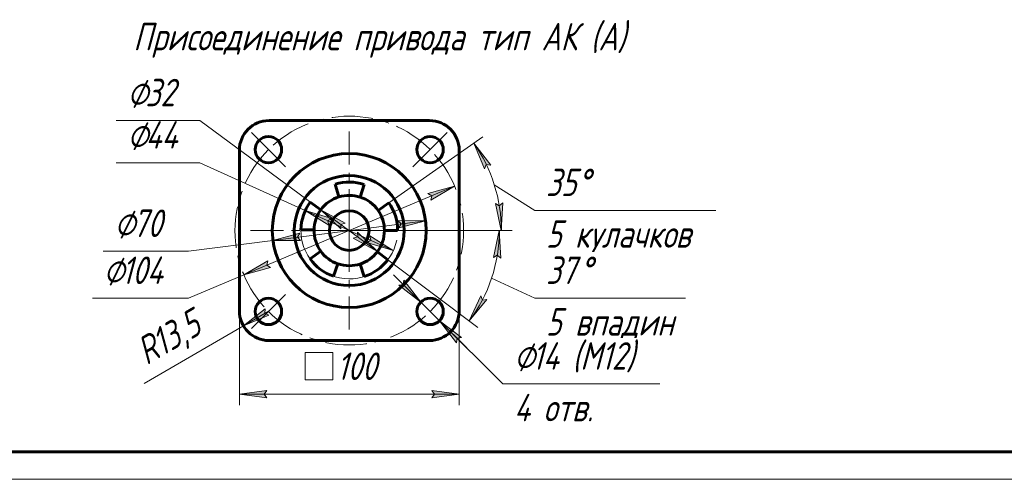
# Model space of a CAD drawing. Header units: millimetres. Extents: x 0 to 594, y 0 to 420.
# Tile 2 of 17: x 118 to 297, y 0 to 84. Entities that reach past the tile are written whole.
import ezdxf

# ---------------------------------------------------------------- set-up
doc = ezdxf.new("R2010")
doc.units = ezdxf.units.MM
for name, pattern in [('K5LT_AXLED', [12, 7.5, -1.5, 1.5, -1.5]), ('K5LT_BASIC', [0]), ('K5LT_THIN', [0])]:
    doc.linetypes.add(name, pattern=pattern)
doc.layers.add('Системный слой', color=7, linetype='Continuous')
doc.layers.add('Системный слой (1)', color=7, linetype='Continuous', true_color=0x6c6c6c)
doc.styles.add('KDIMTEXTSTYLE', font='txt', dxfattribs={"width": 0.96, "oblique": 15, "height": 5})
doc.styles.add('KTEXTSTYLE', font='txt', dxfattribs={"width": 0.96, "height": 5})
doc.dimstyles.new('KDIMSTYLE (0.40)', dxfattribs={"dimtxt": 5, "dimasz": 1, "dimexe": 2, "dimexo": 0, "dimgap": 1, "dimtad": 1, "dimlfac": 2.5, "dimtxsty": 'KDIMTEXTSTYLE', "dimsah": 1, "dimcen": 0, "dimdle": 1, "dimadec": 0, "dimazin": 0, "dimtfac": 0.667, "dimtmove": 0, "dimatfit": 3, "dimfxl": 1, "dimtvp": 1, "dimtolj": 1, "dimtzin": 0, "dimarcsym": 0})

# ---------------------------------------------------------------- blocks, each defined once
blk = doc.blocks.new('U47')
at = {"layer": 'Системный слой (1)', "color": 30, "linetype": 'K5LT_AXLED', "lineweight": 18, "true_color": 0xff8000}
for q in [(177.81, 63.23), (159.81, 45.23), (195.81, 45.23), (177.81, 27.23)]:
    blk.add_line((177.81, 45.23), q, dxfattribs=at)
blk = doc.blocks.new('U48')
at = {"layer": 'Системный слой (1)', "color": 30, "linetype": 'K5LT_AXLED', "lineweight": 18, "true_color": 0xff8000}
for p, q in [((163.1, 59.94), (159.99, 63.05)), ((192.51, 59.94), (195.62, 63.05)), ((166.21, 56.83), (163.1, 59.94)), ((189.4, 56.83), (192.51, 59.94)), ((166.21, 33.63), (163.1, 30.52)), ((189.4, 33.63), (192.51, 30.52)), ((163.1, 30.52), (159.99, 27.41)), ((192.51, 30.52), (195.62, 27.41))]:
    blk.add_line(p, q, dxfattribs=at)
for start, end in [(45, 135), (135, 225), (315, 45), (225, 315)]:
    blk.add_arc((177.81, 45.23), 20.8, start, end, dxfattribs=at)
blk = doc.blocks.new('D6')
at = {"layer": 'Системный слой (1)'}
for points in [[(162.31, 15.48), (162.81, 16.14), (157.81, 15.48), (162.81, 14.82)], [(197.81, 15.48), (192.81, 16.14), (193.31, 15.48), (192.81, 14.82)]]:
    blk.add_hatch(color=7, dxfattribs=at).paths.add_polyline_path(points)
at = {"layer": 'Системный слой (1)', "color": 7, "linetype": 'K5LT_THIN', "lineweight": 18, "true_color": 0xffffff}
for p, q in [((157.81, 29.23), (157.81, 13.48)), ((197.81, 29.23), (197.81, 13.48)), ((157.81, 15.48), (162.81, 16.14)), ((162.81, 16.14), (162.31, 15.48)), ((193.31, 15.48), (192.81, 16.14)), ((192.81, 16.14), (197.81, 15.48)), ((162.81, 14.82), (157.81, 15.48)), ((157.81, 15.48), (197.81, 15.48)), ((162.31, 15.48), (162.81, 14.82)), ((197.81, 15.48), (192.81, 14.82)), ((192.81, 14.82), (193.31, 15.48))]:
    blk.add_line(p, q, dxfattribs=at)
blk.add_wipeout([(169.8, 16.48), (169.8, 23.86), (185.17, 23.86), (185.17, 16.48)]).dxf.layer = 'Системный слой (1)'
for p, q in [((169.8, 18.06), (169.8, 23.06)), ((169.8, 23.06), (174.8, 23.06)), ((174.8, 23.06), (174.8, 18.06)), ((174.8, 18.06), (169.8, 18.06))]:
    blk.add_line(p, q, dxfattribs=at)
at = {"layer": 'Системный слой (1)', "color": 7, "insert": (175.52, 23.06), "char_height": 5, "attachment_point": 1, "style": 'KTEXTSTYLE'}
blk.add_mtext('\\fArial|b0|c204|p34;\\H5.0;\\W1.000;\\Q15;\\fGOST Type AU|b0|i0|c204|p34;\\Q15;\\W0.960;100', dxfattribs=at)
blk = doc.blocks.new('KDIMARROW_01')
at = {"layer": 'Системный слой'}
blk.add_hatch(color=0, dxfattribs=at).paths.add_polyline_path([(-5, -0.66), (0, 0), (-5, 0.66), (-4.5, 0)])
at = {"layer": 'Системный слой', "color": 0, "linetype": 'K5LT_THIN', "lineweight": 18}
for p, q in [((-4.5, 0), (-5, 0.66)), ((-5, 0.66), (0, 0)), ((0, 0), (-5, -0.66)), ((-5, -0.66), (-4.5, 0))]:
    blk.add_line(p, q, dxfattribs=at)
at = {"layer": 'Системный слой (1)', "color": 0, "linetype": 'K5LT_THIN', "lineweight": 18}
blk.add_line((423.34, 170.92), (422.94, 170.92), dxfattribs=at)
blk = doc.blocks.new('D7')
at = {"layer": 'Системный слой (1)'}
for points in [[(203.56, 57.12), (200.47, 61.1), (202.43, 56.45), (202.74, 57.22)], [(205.47, 45.23), (205.72, 50.27), (205.11, 49.72), (204.41, 50.16)]]:
    blk.add_hatch(color=7, dxfattribs=at).paths.add_polyline_path(points)
at = {"layer": 'Системный слой (1)', "color": 7, "linetype": 'K5LT_THIN', "lineweight": 18, "true_color": 0xffffff}
for p, q in [((185.01, 50.28), (202.11, 62.25)), ((200.47, 61.1), (203.56, 57.12)), ((202.43, 56.45), (200.47, 61.1)), ((202.74, 57.22), (202.43, 56.45)), ((203.56, 57.12), (202.74, 57.22)), ((204.19, 53.55), (211.59, 48.9)), ((205.11, 49.72), (205.72, 50.27)), ((205.72, 50.27), (205.47, 45.23)), ((205.47, 45.23), (204.41, 50.16)), ((204.41, 50.16), (205.11, 49.72)), ((186.61, 45.23), (207.47, 45.23))]:
    blk.add_line(p, q, dxfattribs=at)
blk.add_arc((177.81, 45.23), 27.67, 0, 35, dxfattribs=at)
blk.add_wipeout([(213.59, 40.52), (213.59, 57.28), (241.37, 57.28), (241.37, 40.52)]).dxf.layer = 'Системный слой (1)'
blk.add_line((211.59, 48.9), (244.53, 48.9), dxfattribs=at)
at = {"layer": 'Системный слой (1)', "color": 7, "char_height": 5, "attachment_point": 1, "style": 'KTEXTSTYLE'}
for s, insert in [('\\fArial|b0|c204|p34;\\H5.0;\\W1.000;\\Q15;\\fGOST Type AU|b0|i0|c204|p34;\\Q15;\\W0.960;35', (213.59, 56.49)), ('\\fArial|b0|c204|p34;\\H5.0;\\W1.000;\\Q15;\\fGOST Type AU|b0|i0|c204|p34;\\Q15;\\W0.960;°', (219.28, 56.49)), ('\\fArial|b0|c204|p34;\\H5.0;\\W1.000;\\Q15;\\fGOST Type AU|b0|i0|c204|p34;\\Q15;\\W0.960;5 кулачков', (213.59, 47.11))]:
    blk.add_mtext(s, dxfattribs=dict(at, insert=insert))
blk = doc.blocks.new('D8')
at = {"layer": 'Системный слой (1)'}
for points in [[(205.36, 40.19), (205.11, 45.23), (204.04, 40.3), (204.74, 40.75)], [(199.61, 28.8), (202.84, 32.67), (202.02, 32.6), (201.73, 33.38)]]:
    blk.add_hatch(color=7, dxfattribs=at).paths.add_polyline_path(points)
at = {"layer": 'Системный слой (1)', "color": 7, "linetype": 'K5LT_THIN', "lineweight": 18, "true_color": 0xffffff}
for p, q in [((186.61, 45.23), (207.11, 45.23)), ((204.04, 40.3), (205.11, 45.23)), ((205.11, 45.23), (205.36, 40.19)), ((184.83, 39.93), (201.21, 27.59)), ((204.74, 40.75), (204.04, 40.3)), ((205.36, 40.19), (204.74, 40.75)), ((203.7, 36.57), (211.59, 32.92)), ((199.61, 28.8), (201.73, 33.38)), ((202.84, 32.67), (199.61, 28.8)), ((201.73, 33.38), (202.02, 32.6)), ((202.02, 32.6), (202.84, 32.67))]:
    blk.add_line(p, q, dxfattribs=at)
blk.add_arc((177.81, 45.23), 27.31, 323, 0, dxfattribs=at)
blk.add_wipeout([(213.59, 24.54), (213.59, 41.3), (236.04, 41.3), (236.04, 24.54)]).dxf.layer = 'Системный слой (1)'
blk.add_line((211.59, 32.92), (238.97, 32.92), dxfattribs=at)
at = {"layer": 'Системный слой (1)', "color": 7, "char_height": 5, "attachment_point": 1, "style": 'KTEXTSTYLE'}
for s, insert in [('\\fArial|b0|c204|p34;\\H5.0;\\W1.000;\\Q15;\\fGOST Type AU|b0|i0|c204|p34;\\Q15;\\W0.960;37', (213.59, 40.51)), ('\\fArial|b0|c204|p34;\\H5.0;\\W1.000;\\Q15;\\fGOST Type AU|b0|i0|c204|p34;\\Q15;\\W0.960;°', (219.67, 40.51)), ('\\fArial|b0|c204|p34;\\H5.0;\\W1.000;\\Q15;\\fGOST Type AU|b0|i0|c204|p34;\\Q15;\\W0.960;5 впадин', (213.59, 31.13))]:
    blk.add_mtext(s, dxfattribs=dict(at, insert=insert))
blk = doc.blocks.new('D9')
at = {"layer": 'Системный слой (1)'}
for points in [[(190.81, 32.21), (187.73, 36.21), (187.62, 35.39), (186.8, 35.27)], [(198.22, 25.77), (194.21, 28.83), (197.3, 24.84), (197.41, 25.66)]]:
    blk.add_hatch(color=7, dxfattribs=at).paths.add_polyline_path(points)
at = {"layer": 'Системный слой (1)', "color": 7, "linetype": 'K5LT_THIN', "lineweight": 18, "true_color": 0xffffff}
for p, q in [((190.81, 32.21), (185.85, 37.15)), ((187.73, 36.21), (187.62, 35.39)), ((190.81, 32.21), (187.73, 36.21)), ((187.62, 35.39), (186.8, 35.27)), ((186.8, 35.27), (190.81, 32.21)), ((190.81, 32.21), (194.21, 28.83)), ((194.21, 28.83), (197.3, 24.84)), ((198.22, 25.77), (194.21, 28.83)), ((194.21, 28.83), (199.18, 23.89)), ((194.21, 28.83), (205.77, 17.34)), ((197.3, 24.84), (197.41, 25.66)), ((197.41, 25.66), (198.22, 25.77))]:
    blk.add_line(p, q, dxfattribs=at)
blk.add_wipeout([(207.77, 8.96), (207.77, 25.72), (231.36, 25.72), (231.36, 8.96)]).dxf.layer = 'Системный слой (1)'
blk.add_line((205.77, 17.34), (234.34, 17.34), dxfattribs=at)
at = {"layer": 'Системный слой (1)', "color": 7, "char_height": 5, "attachment_point": 1, "style": 'KTEXTSTYLE'}
for s, insert in [('\\fArial|b0|c204|p34;\\H5.0;\\W1.000;\\Q15;\\fGOST Type AU|b0|i0|c204|p34;\\Q15;\\W0.960;⌀', (207.77, 24.93)), ('\\fArial|b0|c204|p34;\\H5.0;\\W1.000;\\Q15;\\fGOST Type AU|b0|i0|c204|p34;\\Q15;\\W0.960;14 (М12)', (211.08, 24.93)), ('\\fArial|b0|c204|p34;\\H5.0;\\W1.000;\\Q15;\\fGOST Type AU|b0|i0|c204|p34;\\Q15;\\W0.960;4 отв.', (207.77, 15.54))]:
    blk.add_mtext(s, dxfattribs=dict(at, insert=insert))
blk = doc.blocks.new('D10')
at = {"layer": 'Системный слой (1)'}
blk.add_hatch(color=7, dxfattribs=at).paths.add_polyline_path([(158.54, 27.92), (163.19, 29.86), (162.43, 30.18), (162.53, 31)])
at = {"layer": 'Системный слой (1)', "color": 7, "linetype": 'K5LT_THIN', "lineweight": 18, "true_color": 0xffffff}
for p, q in [((158.54, 27.92), (162.53, 31)), ((163.21, 30.63), (158.54, 27.92)), ((162.53, 31), (162.43, 30.18)), ((163.19, 29.86), (158.54, 27.92)), ((162.43, 30.18), (163.19, 29.86))]:
    blk.add_line(p, q, dxfattribs=at)
blk.add_wipeout([(141.73, 19.3), (138.02, 25.68), (149.52, 32.37), (153.23, 25.99)]).dxf.layer = 'Системный слой (1)'
blk.add_line((158.54, 27.92), (140.51, 17.43), dxfattribs=at)
at = {"layer": 'Системный слой (1)', "color": 7, "char_height": 5, "attachment_point": 1, "rotation": 30.1855, "style": 'KTEXTSTYLE'}
for s, insert in [('\\fArial|b0|c204|p34;\\H5.0;\\W1.000;\\Q15;\\fGOST Type AU|b0|i0|c204|p34;\\Q15;\\W0.960;13,5', (141.17, 26.59)), ('\\fArial|b0|c204|p34;\\H5.0;\\W1.000;\\Q15;\\fGOST Type AU|b0|i0|c204|p34;\\Q15;\\W0.960;R', (138.42, 24.99))]:
    blk.add_mtext(s, dxfattribs=dict(at, insert=insert))
blk = doc.blocks.new('D11')
at = {"layer": 'Системный слой (1)'}
for points in [[(192.63, 50.75), (196.98, 53.29), (192.12, 51.96), (192.83, 51.55)], [(158.63, 37.17), (163.49, 38.5), (162.78, 38.91), (162.98, 39.71)]]:
    blk.add_hatch(color=7, dxfattribs=at).paths.add_polyline_path(points)
at = {"layer": 'Системный слой (1)', "color": 7, "linetype": 'K5LT_THIN', "lineweight": 18, "true_color": 0xffffff}
for p, q in [((196.98, 53.29), (158.63, 37.17)), ((192.12, 51.96), (196.98, 53.29)), ((192.83, 51.55), (192.12, 51.96)), ((196.98, 53.29), (192.63, 50.75)), ((192.63, 50.75), (192.83, 51.55)), ((158.63, 37.17), (162.98, 39.71)), ((162.98, 39.71), (162.78, 38.91)), ((163.49, 38.5), (158.63, 37.17)), ((162.78, 38.91), (163.49, 38.5)), ((158.63, 37.17), (148.53, 32.92)), ((148.53, 32.92), (131.06, 32.92))]:
    blk.add_line(p, q, dxfattribs=at)
blk.add_wipeout([(133.06, 33.92), (133.06, 41.3), (145.99, 41.3), (145.99, 33.92)]).dxf.layer = 'Системный слой (1)'
at = {"layer": 'Системный слой (1)', "color": 7, "char_height": 5, "attachment_point": 1, "style": 'KTEXTSTYLE'}
for s, insert in [('\\fArial|b0|c204|p34;\\H5.0;\\W1.000;\\Q15;\\fGOST Type AU|b0|i0|c204|p34;\\Q15;\\W0.960;⌀', (133.06, 40.51)), ('\\fArial|b0|c204|p34;\\H5.0;\\W1.000;\\Q15;\\fGOST Type AU|b0|i0|c204|p34;\\Q15;\\W0.960;104', (136.37, 40.51))]:
    blk.add_mtext(s, dxfattribs=dict(at, insert=insert))
blk = doc.blocks.new('D12')
at = {"layer": 'Системный слой (1)'}
for points in [[(186.82, 45.72), (191.69, 47.01), (186.65, 47.03), (187.23, 46.44)], [(168.96, 43.43), (168.38, 44.02), (168.79, 44.74), (163.92, 43.45)]]:
    blk.add_hatch(color=7, dxfattribs=at).paths.add_polyline_path(points)
at = {"layer": 'Системный слой (1)', "color": 7, "linetype": 'K5LT_THIN', "lineweight": 18, "true_color": 0xffffff}
for p, q in [((191.69, 47.01), (163.92, 43.45)), ((187.23, 46.44), (186.65, 47.03)), ((186.65, 47.03), (191.69, 47.01)), ((191.69, 47.01), (186.82, 45.72)), ((186.82, 45.72), (187.23, 46.44)), ((163.92, 43.45), (148.53, 41.47)), ((163.92, 43.45), (168.79, 44.74)), ((168.96, 43.43), (163.92, 43.45)), ((168.79, 44.74), (168.38, 44.02)), ((168.38, 44.02), (168.96, 43.43)), ((148.53, 41.47), (133.05, 41.47))]:
    blk.add_line(p, q, dxfattribs=at)
blk.add_wipeout([(135.05, 42.47), (135.05, 49.85), (146.07, 49.85), (146.07, 42.47)]).dxf.layer = 'Системный слой (1)'
at = {"layer": 'Системный слой (1)', "color": 7, "char_height": 5, "attachment_point": 1, "style": 'KTEXTSTYLE'}
for s, insert in [('\\fArial|b0|c204|p34;\\H5.0;\\W1.000;\\Q15;\\fGOST Type AU|b0|i0|c204|p34;\\Q15;\\W0.960;⌀', (135.05, 49.06)), ('\\fArial|b0|c204|p34;\\H5.0;\\W1.000;\\Q15;\\fGOST Type AU|b0|i0|c204|p34;\\Q15;\\W0.960;70', (138.36, 49.06))]:
    blk.add_mtext(s, dxfattribs=dict(at, insert=insert))
blk = doc.blocks.new('D13')
at = {"layer": 'Системный слой (1)'}
for points in [[(174.61, 47.4), (169.79, 48.86), (174.07, 46.2), (173.89, 47)], [(185.82, 41.6), (181.54, 44.26), (181.72, 43.46), (181, 43.06)]]:
    blk.add_hatch(color=7, dxfattribs=at).paths.add_polyline_path(points)
at = {"layer": 'Системный слой (1)', "color": 7, "linetype": 'K5LT_THIN', "lineweight": 18, "true_color": 0xffffff}
for p, q in [((150.62, 57.54), (135.4, 57.54)), ((169.79, 48.86), (150.62, 57.54)), ((169.79, 48.86), (174.61, 47.4)), ((174.07, 46.2), (169.79, 48.86)), ((185.82, 41.6), (169.79, 48.86)), ((174.61, 47.4), (173.89, 47)), ((173.89, 47), (174.07, 46.2)), ((181, 43.06), (181.72, 43.46)), ((185.82, 41.6), (181, 43.06)), ((181.72, 43.46), (181.54, 44.26)), ((181.54, 44.26), (185.82, 41.6))]:
    blk.add_line(p, q, dxfattribs=at)
blk.add_arc((177.81, 45.23), 8.8, 179, 348.6107, dxfattribs=at)
blk.add_arc((177.81, 45.23), 8.8, 179, 348.6107, dxfattribs=at)
blk.add_wipeout([(137.4, 58.54), (137.4, 65.92), (148.17, 65.92), (148.17, 58.54)]).dxf.layer = 'Системный слой (1)'
at = {"layer": 'Системный слой (1)', "color": 7, "char_height": 5, "attachment_point": 1, "style": 'KTEXTSTYLE'}
for s, insert in [('\\fArial|b0|c204|p34;\\H5.0;\\W1.000;\\Q15;\\fGOST Type AU|b0|i0|c204|p34;\\Q15;\\W0.960;⌀', (137.4, 65.13)), ('\\fArial|b0|c204|p34;\\H5.0;\\W1.000;\\Q15;\\fGOST Type AU|b0|i0|c204|p34;\\Q15;\\W0.960;44', (140.71, 65.13))]:
    blk.add_mtext(s, dxfattribs=dict(at, insert=insert))
blk = doc.blocks.new('D14')
at = {"layer": 'Системный слой (1)'}
for points in [[(177.07, 46.59), (172.65, 49.02), (176.29, 45.53), (176.27, 46.36)], [(182.96, 41.44), (179.32, 44.93), (179.34, 44.1), (178.54, 43.87)]]:
    blk.add_hatch(color=7, dxfattribs=at).paths.add_polyline_path(points)
at = {"layer": 'Системный слой (1)', "color": 7, "linetype": 'K5LT_THIN', "lineweight": 18, "true_color": 0xffffff}
for p, q in [((150.62, 65.23), (135.4, 65.23)), ((172.65, 49.02), (150.62, 65.23)), ((172.65, 49.02), (177.07, 46.59)), ((176.29, 45.53), (172.65, 49.02)), ((182.96, 41.44), (172.65, 49.02)), ((177.07, 46.59), (176.27, 46.36)), ((176.27, 46.36), (176.29, 45.53)), ((179.34, 44.1), (179.32, 44.93)), ((179.32, 44.93), (182.96, 41.44)), ((178.54, 43.87), (179.34, 44.1)), ((182.96, 41.44), (178.54, 43.87))]:
    blk.add_line(p, q, dxfattribs=at)
blk.add_arc((177.81, 45.23), 6.4, 305.9004, 107, dxfattribs=at)
blk.add_arc((177.81, 45.23), 6.4, 305.9004, 107, dxfattribs=at)
blk.add_wipeout([(137.4, 66.23), (137.4, 73.61), (148.17, 73.61), (148.17, 66.23)]).dxf.layer = 'Системный слой (1)'
at = {"layer": 'Системный слой (1)', "color": 7, "char_height": 5, "attachment_point": 1, "style": 'KTEXTSTYLE'}
for s, insert in [('\\fArial|b0|c204|p34;\\H5.0;\\W1.000;\\Q15;\\fGOST Type AU|b0|i0|c204|p34;\\Q15;\\W0.960;⌀', (137.4, 72.82)), ('\\fArial|b0|c204|p34;\\H5.0;\\W1.000;\\Q15;\\fGOST Type AU|b0|i0|c204|p34;\\Q15;\\W0.960;32', (140.71, 72.82))]:
    blk.add_mtext(s, dxfattribs=dict(at, insert=insert))
blk = doc.blocks.new('U88')
at = {"color": 143, "linetype": 'K5LT_BASIC', "lineweight": 60, "true_color": 0x33acca}
blk.add_line((589, 5), (20, 5), dxfattribs=at)
at = {"color": 7, "linetype": 'K5LT_THIN', "lineweight": 18, "true_color": 0xffffff}
blk.add_line((594, 0), (0, 0), dxfattribs=at)

msp = doc.modelspace()

# ---------------------------------------------------------------- linework, layer by layer
at = {"layer": 'Системный слой (1)', "color": 143, "linetype": 'K5LT_BASIC', "lineweight": 60, "true_color": 0x33acca}
for p, q in [((192.405, 65.2302), (163.205, 65.2302)), ((157.805, 59.8302), (157.805, 30.6302)), ((197.805, 30.6302), (197.805, 59.8302)), ((175.2321, 53.6457), (175.9338, 51.3506)), ((179.7827, 51.317), (180.5244, 53.5995)), ((172.6273, 48.992), (170.6857, 50.4027)), ((185.0135, 50.2777), (183.0476, 48.9011)), ((169.0063, 45.3838), (171.406, 45.3419)), ((184.205, 45.2302), (186.605, 45.2302)), ((172.6273, 41.4684), (170.6857, 40.0577)), ((184.833, 39.9342), (182.9163, 41.3786)), ((174.94, 36.9096), (175.7214, 39.1789)), ((179.7827, 39.1434), (180.5244, 36.8609)), ((163.205, 25.2302), (192.405, 25.2302))]:
    msp.add_line(p, q, dxfattribs=at)
for centre, radius in [((163.0972, 59.938), 2.4), ((192.5128, 59.938), 2.4), ((177.805, 45.2302), 14), ((177.805, 45.2302), 10), ((177.805, 45.2302), 3.6), ((163.0972, 30.5224), 2.4), ((192.5128, 30.5224), 2.4)]:
    msp.add_circle(centre, radius, dxfattribs=at)
for centre, radius, start, end in [((163.205, 59.8302), 5.4, 90, 180), ((192.405, 59.8302), 5.4, 0, 90), ((177.805, 45.2302), 8.8, 72, 107), ((177.805, 45.2302), 8.8, 144, 179), ((177.805, 45.2302), 6.4, 107, 144), ((177.805, 45.2302), 6.4, 72, 107), ((177.805, 45.2302), 6.4, 35, 72), ((177.805, 45.2302), 8.8, 0, 35), ((177.805, 45.2302), 6.4, 144, 179), ((177.805, 45.2302), 6.4, 0, 35), ((177.805, 45.2302), 6.4, 179, 216), ((177.805, 45.2302), 6.4, 323, 0), ((177.805, 45.2302), 6.4, 216, 251), ((177.805, 45.2302), 6.4, 288, 323), ((177.805, 45.2302), 8.8, 216, 251), ((177.805, 45.2302), 8.8, 288, 323), ((177.805, 45.2302), 6.4, 251, 270), ((177.805, 45.2302), 6.4, 270, 288), ((163.205, 30.6302), 5.4, 180, 270), ((192.405, 30.6302), 5.4, 270, 0)]:
    msp.add_arc(centre, radius, start, end, dxfattribs=at)

# ---------------------------------------------------------------- block references
at = {"layer": 'Системный слой (1)'}
for name in ['U48', 'U47']:
    msp.add_blockref(name, (0, 0), dxfattribs=at)

# ---------------------------------------------------------------- texts
at = {"layer": 'Системный слой (1)', "color": 7, "insert": (138.5005, 82.9888), "char_height": 5, "attachment_point": 1, "style": 'KTEXTSTYLE'}
msp.add_mtext('\\fArial|b0|c204|p34;\\H5.0;\\W1.000;\\Q15;\\fGOST Type AU|b0|i0|c204|p34;\\Q15;\\W0.960;Присоединение привода тип АК (А)', dxfattribs=at)

# ---------------------------------------------------------------- next in the draw order: dimensions: what is measured, and where the dimension line sits
at = {"layer": 'Системный слой (1)', "color": 7}
dim = msp.add_angular_dim_2l(base=(186.9334, 51.4869), line1=((177.805, 45.2302), (185.0135, 50.2777)), line2=((177.805, 45.2302), (186.605, 45.2302)), dimstyle='KDIMSTYLE (0.40)', override={"dimpost": '\\fGOST Type AU|b0|c204|p34;\\H5.0;\\W0.960;\\Q15;<>\\X\\fGOST Type AU|b0|c204|p34;\\H5.0;\\W0.960;\\Q15;\\fGOST Type AU|b0|i0|c204|p34;\\Q15;5 кулачков', "dimblk1": 'KDIMARROW_01', "dimblk2": 'KDIMARROW_01', "dimclrt": 7, "dimtol": 1, "dimtp": 0, "dimtm": 0, "dimtdec": 5, "dimtolj": 1}, dxfattribs=at)
dim.commit()
dim.dimension.update_dxf_attribs({"geometry": 'D7', "text_midpoint": (213.5892, 48.9011)})
dim = msp.add_linear_dim(base=(157.805, 15.477), p1=(197.805, 29.2302), p2=(157.805, 29.2302), dimstyle='KDIMSTYLE (0.40)', override={"dimexo": 0, "dimpost": '\\fGOST Type AU|b0|c204|p34;\\H5.0;\\W0.960;\\Q15;{\\fSymbol Type A|i0|c204|p18;т}<>', "dimblk1": 'KDIMARROW_01', "dimblk2": 'KDIMARROW_01', "dimse1": 0, "dimse2": 0, "dimclrt": 7, "dimtol": 1, "dimtp": 0, "dimtm": 0, "dimtdec": 5, "dimtolj": 1}, dxfattribs=at)
dim.commit()
dim.dimension.update_dxf_attribs({"geometry": 'D6', "text_midpoint": (177.805, 15.477), "dimtype": 160})

# ---------------------------------------------------------------- next in the draw order: dimensions: what is measured, and where the dimension line sits
dim = msp.add_angular_dim_2l(base=(186.5936, 38.7443), line1=((177.805, 45.2302), (184.833, 39.9342)), line2=((177.805, 45.2302), (186.605, 45.2302)), dimstyle='KDIMSTYLE (0.40)', override={"dimpost": '\\fGOST Type AU|b0|c204|p34;\\H5.0;\\W0.960;\\Q15;<>\\X\\fGOST Type AU|b0|c204|p34;\\H5.0;\\W0.960;\\Q15;\\fGOST Type AU|b0|i0|c204|p34;\\Q15;5 впадин', "dimblk1": 'KDIMARROW_01', "dimblk2": 'KDIMARROW_01', "dimclrt": 7, "dimtol": 1, "dimtp": 0, "dimtm": 0, "dimtdec": 5, "dimtolj": 1}, dxfattribs=at)
dim.commit()
dim.dimension.update_dxf_attribs({"geometry": 'D8', "text_midpoint": (213.5892, 32.9224)})
dim = msp.add_radius_dim(center=(163.205, 30.6302), mpoint=(151.5356, 23.8424), dimstyle='KDIMSTYLE (0.40)', override={"dimpost": '\\fGOST Type AU|b0|c204|p34;\\H5.0;\\W0.960;\\Q15;<>', "dimblk2": 'KDIMARROW_01', "dimclrt": 7, "dimtol": 1, "dimtp": 0, "dimtm": 0, "dimtdec": 5, "dimtolj": 1}, dxfattribs=at)
dim.commit()
dim.dimension.update_dxf_attribs({"geometry": 'D10', "text_midpoint": (148.2255, 21.917), "dimtype": 164})

# ---------------------------------------------------------------- next in the draw order: dimensions: what is measured, and where the dimension line sits
dim = msp.add_diameter_dim_2p(p1=(188.2585, 34.7533), p2=(196.7672, 26.2915), text='\\fGOST Type AU|b0|c204|p34;\\H5.0;\\W0.960;\\Q15;∅\\fGOST Type AU|b0|c204|p34;\\H5.0;\\W0.960;\\Q15;\\fGOST Type AU|b0|i0|c204|p34;\\Q15;14 (М12)\\X\\fGOST Type AU|b0|c204|p34;\\H5.0;\\W0.960;\\Q15;\\fGOST Type AU|b0|i0|c204|p34;\\Q15;4 отв.', dimstyle='KDIMSTYLE (0.40)', override={"dimtih": 1, "dimtoh": 1, "dimblk1": 'KDIMARROW_01', "dimblk2": 'KDIMARROW_01', "dimclrt": 7, "dimtmove": 1, "dimatfit": 2, "dimtolj": 1}, dxfattribs=at)
dim.commit()
dim.dimension.update_dxf_attribs({"geometry": 'D9', "text_midpoint": (207.769, 17.3391)})

# ---------------------------------------------------------------- next in the draw order: dimensions: what is measured, and where the dimension line sits
dim = msp.add_diameter_dim_2p(p1=(225.7418, 65.3812), p2=(129.8682, 25.0792), dimstyle='KDIMSTYLE (0.40)', override={"dimtih": 1, "dimtoh": 1, "dimpost": '\\fGOST Type AU|b0|c204|p34;\\H5.0;\\W0.960;\\Q15;<>', "dimblk1": 'KDIMARROW_01', "dimblk2": 'KDIMARROW_01', "dimclrt": 7, "dimtol": 1, "dimtp": 0, "dimtm": 0, "dimtdec": 5, "dimtmove": 1, "dimatfit": 2, "dimtolj": 1}, dxfattribs=at)
dim.commit()
dim.dimension.update_dxf_attribs({"geometry": 'D11', "text_midpoint": (146.5261, 32.9224), "dimtype": 163})

# ---------------------------------------------------------------- next in the draw order: dimensions: what is measured, and where the dimension line sits
dim = msp.add_diameter_dim_2p(p1=(212.5196, 49.6904), p2=(143.0904, 40.77), dimstyle='KDIMSTYLE (0.40)', override={"dimtih": 1, "dimtoh": 1, "dimpost": '\\fGOST Type AU|b0|c204|p34;\\H5.0;\\W0.960;\\Q15;<>', "dimblk1": 'KDIMARROW_01', "dimblk2": 'KDIMARROW_01', "dimclrt": 7, "dimtol": 1, "dimtp": 0, "dimtm": 0, "dimtdec": 5, "dimtmove": 1, "dimatfit": 2, "dimtolj": 1}, dxfattribs=at)
dim.commit()
dim.dimension.update_dxf_attribs({"geometry": 'D12', "text_midpoint": (146.5261, 41.4684), "dimtype": 163})

# ---------------------------------------------------------------- next in the draw order: dimensions: what is measured, and where the dimension line sits
dim = msp.add_diameter_dim_2p(p1=(197.8471, 36.1575), p2=(157.7629, 54.3029), dimstyle='KDIMSTYLE (0.40)', override={"dimtih": 1, "dimtoh": 1, "dimpost": '\\fGOST Type AU|b0|c204|p34;\\H5.0;\\W0.960;\\Q15;<>', "dimblk1": 'KDIMARROW_01', "dimblk2": 'KDIMARROW_01', "dimclrt": 7, "dimtol": 1, "dimtp": 0, "dimtm": 0, "dimtdec": 5, "dimtmove": 1, "dimatfit": 2, "dimtolj": 1}, dxfattribs=at)
dim.commit()
dim.dimension.update_dxf_attribs({"geometry": 'D13', "text_midpoint": (148.6164, 57.538), "dimtype": 163})

# ---------------------------------------------------------------- next in the draw order: dimensions: what is measured, and where the dimension line sits
dim = msp.add_diameter_dim_2p(p1=(190.6935, 35.7494), p2=(164.9165, 54.711), dimstyle='KDIMSTYLE (0.40)', override={"dimtih": 1, "dimtoh": 1, "dimpost": '\\fGOST Type AU|b0|c204|p34;\\H5.0;\\W0.960;\\Q15;<>', "dimblk1": 'KDIMARROW_01', "dimblk2": 'KDIMARROW_01', "dimclrt": 7, "dimtol": 1, "dimtp": 0, "dimtm": 0, "dimtdec": 5, "dimtmove": 1, "dimatfit": 2, "dimtolj": 1}, dxfattribs=at)
dim.commit()
dim.dimension.update_dxf_attribs({"geometry": 'D14', "text_midpoint": (148.6164, 65.2302), "dimtype": 163})

# ---------------------------------------------------------------- next in the draw order: block references
msp.add_blockref('U88', (0, 0))

doc.saveas('drawing.dxf')
